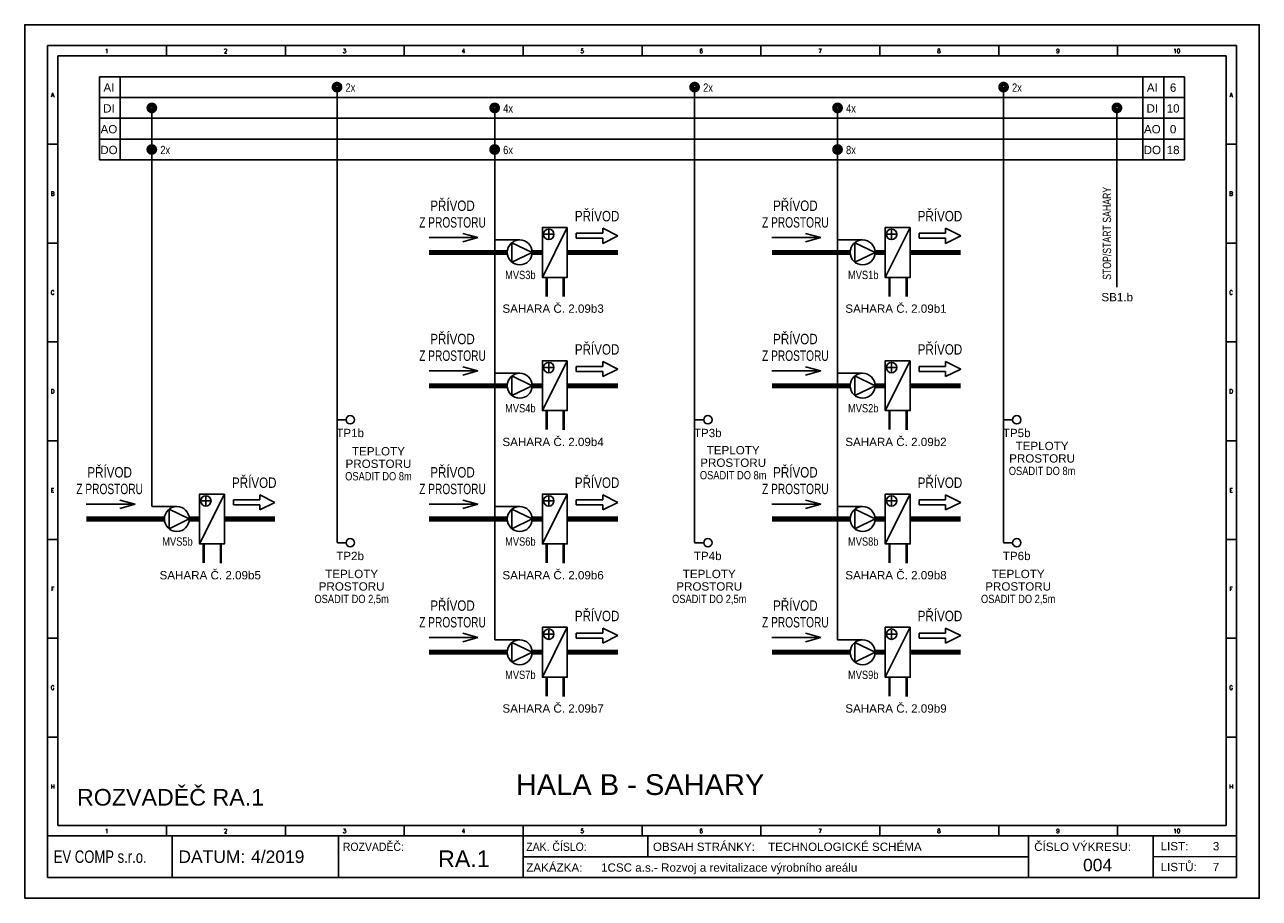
# Model space of a CAD drawing. Header units: millimetres. Extents: x -29085 to 3627694, y -159961 to 2281735.
# Tile 2 of 229: x 3955 to 33655, y -150729 to -129729. Entities that reach past the tile are written whole.
import ezdxf
from ezdxf.enums import TextEntityAlignment as Align

# ---------------------------------------------------------------- set-up
doc = ezdxf.new("R2010")
doc.units = ezdxf.units.MM
doc.linetypes.add('ČÁRKOVANÁ2', pattern=[0.375, 0.25, -0.125])
for name, color, linetype in [('Přístroje MaR', 1, 'Continuous'), ('Přístroje VZT', 5, 'Continuous'), ('Výkres', 4, 'Continuous')]:
    doc.layers.add(name, color=color, linetype=linetype)
doc.layers.add('Výkres netisk', color=7, linetype='Continuous', plot=False)
doc.styles.add('ROMANS', font='romans.shx', dxfattribs={"width": 0.8})
doc.styles.get("Standard").update_dxf_attribs({"font": 'arial.ttf'})

msp = doc.modelspace()

# ---------------------------------------------------------------- linework, layer by layer
at = {"layer": 'Přístroje MaR', "linetype": 'ČÁRKOVANÁ2'}
for p, q in [((11468.1, -142180.5, 46689), (11468.1, -131230.6, 46689)), ((20070.4, -142180.5, 46689), (20070.4, -131230.6, 46689)), ((27502, -142180.5, 46689), (27502, -131230.6, 46689)), ((7012.3, -141311, 31126), (7012.3, -131727.2, 31126)), ((15260.4, -144515.1, 31126), (15260.4, -131727.2, 31126)), ((23508.5, -144515.1, 31126), (23508.5, -131727.2, 31126)), ((30229.4, -136041.4, 31126), (30229.4, -131724.2, 31126)), ((15260.4, -134902.8, 31126), (15862.4, -134902.8, 31126)), ((23508.5, -134902.8, 31126), (24110.5, -134902.8, 31126)), ((15260.4, -138106.9, 31126), (15862.4, -138106.9, 31126)), ((23508.5, -138106.9, 31126), (24110.5, -138106.9, 31126)), ((11468.1, -139224.9, 46689), (11686.3, -139224.9, 46689)), ((20070.4, -139224.9, 46689), (20288.7, -139224.9, 46689)), ((27502, -139224.9, 46689), (27720.3, -139224.9, 46689)), ((7012.3, -141311, 31126), (7614.3, -141311, 31126)), ((15260.4, -141311, 31126), (15862.4, -141311, 31126)), ((23508.5, -141311, 31126), (24110.5, -141311, 31126)), ((11468.1, -142180.5, 46689), (11686.3, -142180.5, 46689)), ((20070.4, -142180.5, 46689), (20288.7, -142180.5, 46689)), ((27502, -142180.5, 46689), (27720.3, -142180.5, 46689)), ((15260.4, -144515.1, 31126), (15862.4, -144515.1, 31126)), ((23508.5, -144515.1, 31126), (24110.5, -144515.1, 31126))]:
    msp.add_line(p, q, dxfattribs=at)
at = {"layer": 'Přístroje MaR'}
for points, elevation in [([(11394.7, -131229, 112.4, 112.4, 1), (11541.4, -131229, 112.4, 112.4, 1)], 46689), ([(19997.1, -131229, 112.4, 112.4, 1), (20143.8, -131229, 112.4, 112.4, 1)], 46689), ([(27428.7, -131229, 112.4, 112.4, 1), (27575.4, -131229, 112.4, 112.4, 1)], 46689), ([(6939, -131729, 112.4, 112.4, 1), (7085.7, -131729, 112.4, 112.4, 1)], 31126), ([(15187.1, -131729, 112.4, 112.4, 1), (15333.8, -131729, 112.4, 112.4, 1)], 31126), ([(23435.2, -131729, 112.4, 112.4, 1), (23581.9, -131729, 112.4, 112.4, 1)], 31126), ([(30156, -131729, 112.4, 112.4, 1), (30302.7, -131729, 112.4, 112.4, 1)], 31126), ([(6939, -132729, 112.4, 112.4, 1), (7085.7, -132729, 112.4, 112.4, 1)], 31126), ([(15187.1, -132729, 112.4, 112.4, 1), (15333.8, -132729, 112.4, 112.4, 1)], 31126), ([(23435.2, -132729, 112.4, 112.4, 1), (23581.9, -132729, 112.4, 112.4, 1)], 31126)]:
    msp.add_lwpolyline(points, format="xyseb", close=True, dxfattribs=dict(at, elevation=elevation))
for centre in [(11786.3, -139224.9, 46689), (20388.7, -139224.9, 46689), (27820.3, -139224.9, 46689), (11786.3, -142180.5, 46689), (20388.7, -142180.5, 46689), (27820.3, -142180.5, 46689)]:
    msp.add_circle(centre, 100, dxfattribs=at)
at = {"layer": 'Přístroje VZT'}
for p, q in [((14492.9, -134747, 31126), (14857.4, -134848.2, 31126)), ((17007.9, -134602.8, 31126), (16407.9, -135802.8, 31126)), ((16460.8, -134767.9, 31126), (16660.8, -134767.9, 31126)), ((16560.8, -134867.9, 31126), (16560.8, -134667.9, 31126)), ((17223.5, -134742.1, 31126), (17223.5, -134863.6, 31126)), ((17223.5, -134742.1, 31126), (17859, -134742.1, 31126)), ((17859, -134620.6, 31126), (17859, -134742.1, 31126)), ((17859, -134620.6, 31126), (18223.5, -134802.8, 31126)), ((18223.5, -134802.8, 31126), (17859, -134985.1, 31126)), ((22741, -134747, 31126), (23105.5, -134848.2, 31126)), ((25256, -134602.8, 31126), (24656, -135802.8, 31126)), ((24708.9, -134767.9, 31126), (24908.9, -134767.9, 31126)), ((24808.9, -134867.9, 31126), (24808.9, -134667.9, 31126)), ((25471.6, -134742.1, 31126), (25471.6, -134863.6, 31126)), ((25471.6, -134742.1, 31126), (26107.1, -134742.1, 31126)), ((26107.1, -134620.6, 31126), (26107.1, -134742.1, 31126)), ((26107.1, -134620.6, 31126), (26471.6, -134802.8, 31126)), ((26471.6, -134802.8, 31126), (26107.1, -134985.1, 31126)), ((13682.9, -134848.2, 31126), (14857.4, -134848.2, 31126)), ((14492.9, -134949.5, 31126), (14857.4, -134848.2, 31126)), ((15674.7, -134968.8, 31126), (15674.7, -135436.8, 31126)), ((16162.4, -135202.8, 31126), (15674.7, -134968.8, 31126)), ((17223.5, -134863.6, 31126), (17859, -134863.6, 31126)), ((17859, -134863.6, 31126), (17859, -134985.1, 31126)), ((21931, -134848.2, 31126), (23105.5, -134848.2, 31126)), ((22741, -134949.5, 31126), (23105.5, -134848.2, 31126)), ((23922.8, -134968.8, 31126), (23922.8, -135436.8, 31126)), ((24410.5, -135202.8, 31126), (23922.8, -134968.8, 31126)), ((25471.6, -134863.6, 31126), (26107.1, -134863.6, 31126)), ((26107.1, -134863.6, 31126), (26107.1, -134985.1, 31126)), ((16162.4, -135202.8, 31126), (15674.7, -135436.8, 31126)), ((24410.5, -135202.8, 31126), (23922.8, -135436.8, 31126)), ((17007.9, -137806.9, 31126), (16407.9, -139006.9, 31126)), ((25256, -137806.9, 31126), (24656, -139006.9, 31126)), ((13682.9, -138052.3, 31126), (14857.4, -138052.3, 31126)), ((14492.9, -137951.1, 31126), (14857.4, -138052.3, 31126)), ((14492.9, -138153.6, 31126), (14857.4, -138052.3, 31126)), ((16460.8, -137971.9, 31126), (16660.8, -137971.9, 31126)), ((16560.8, -138071.9, 31126), (16560.8, -137871.9, 31126)), ((17223.5, -137946.2, 31126), (17223.5, -138067.7, 31126)), ((17223.5, -137946.2, 31126), (17859, -137946.2, 31126)), ((17223.5, -138067.7, 31126), (17859, -138067.7, 31126)), ((17859, -137824.7, 31126), (17859, -137946.2, 31126)), ((17859, -137824.7, 31126), (18223.5, -138006.9, 31126)), ((18223.5, -138006.9, 31126), (17859, -138189.2, 31126)), ((17859, -138067.7, 31126), (17859, -138189.2, 31126)), ((21931, -138052.3, 31126), (23105.5, -138052.3, 31126)), ((22741, -137951.1, 31126), (23105.5, -138052.3, 31126)), ((22741, -138153.6, 31126), (23105.5, -138052.3, 31126)), ((24708.9, -137971.9, 31126), (24908.9, -137971.9, 31126)), ((24808.9, -138071.9, 31126), (24808.9, -137871.9, 31126)), ((25471.6, -137946.2, 31126), (25471.6, -138067.7, 31126)), ((25471.6, -137946.2, 31126), (26107.1, -137946.2, 31126)), ((25471.6, -138067.7, 31126), (26107.1, -138067.7, 31126)), ((26107.1, -137824.7, 31126), (26107.1, -137946.2, 31126)), ((26107.1, -137824.7, 31126), (26471.6, -138006.9, 31126)), ((26471.6, -138006.9, 31126), (26107.1, -138189.2, 31126)), ((26107.1, -138067.7, 31126), (26107.1, -138189.2, 31126)), ((15674.7, -138172.9, 31126), (15674.7, -138640.9, 31126)), ((16162.4, -138406.9, 31126), (15674.7, -138172.9, 31126)), ((23922.8, -138172.9, 31126), (23922.8, -138640.9, 31126)), ((24410.5, -138406.9, 31126), (23922.8, -138172.9, 31126)), ((16162.4, -138406.9, 31126), (15674.7, -138640.9, 31126)), ((24410.5, -138406.9, 31126), (23922.8, -138640.9, 31126)), ((8759.8, -141011, 31126), (8159.8, -142211, 31126)), ((9610.9, -141028.7, 31126), (9610.9, -141150.2, 31126)), ((9610.9, -141028.7, 31126), (9975.4, -141211, 31126)), ((17007.9, -141011, 31126), (16407.9, -142211, 31126)), ((17859, -141028.7, 31126), (17859, -141150.2, 31126)), ((17859, -141028.7, 31126), (18223.5, -141211, 31126)), ((25256, -141011, 31126), (24656, -142211, 31126)), ((26107.1, -141028.7, 31126), (26107.1, -141150.2, 31126)), ((26107.1, -141028.7, 31126), (26471.6, -141211, 31126)), ((5434.8, -141256.4, 31126), (6609.3, -141256.4, 31126)), ((6244.8, -141155.1, 31126), (6609.3, -141256.4, 31126)), ((6244.8, -141357.6, 31126), (6609.3, -141256.4, 31126)), ((8212.7, -141176, 31126), (8412.7, -141176, 31126)), ((8312.7, -141276, 31126), (8312.7, -141076, 31126)), ((8975.4, -141150.2, 31126), (8975.4, -141271.7, 31126)), ((8975.4, -141150.2, 31126), (9610.9, -141150.2, 31126)), ((8975.4, -141271.7, 31126), (9610.9, -141271.7, 31126)), ((9975.4, -141211, 31126), (9610.9, -141393.2, 31126)), ((9610.9, -141271.7, 31126), (9610.9, -141393.2, 31126)), ((13682.9, -141256.4, 31126), (14857.4, -141256.4, 31126)), ((14492.9, -141155.1, 31126), (14857.4, -141256.4, 31126)), ((14492.9, -141357.6, 31126), (14857.4, -141256.4, 31126)), ((16460.8, -141176, 31126), (16660.8, -141176, 31126)), ((16560.8, -141276, 31126), (16560.8, -141076, 31126)), ((17223.5, -141150.2, 31126), (17223.5, -141271.7, 31126)), ((17223.5, -141150.2, 31126), (17859, -141150.2, 31126)), ((17223.5, -141271.7, 31126), (17859, -141271.7, 31126)), ((18223.5, -141211, 31126), (17859, -141393.2, 31126)), ((17859, -141271.7, 31126), (17859, -141393.2, 31126)), ((21931, -141256.4, 31126), (23105.5, -141256.4, 31126)), ((22741, -141155.1, 31126), (23105.5, -141256.4, 31126)), ((22741, -141357.6, 31126), (23105.5, -141256.4, 31126)), ((24708.9, -141176, 31126), (24908.9, -141176, 31126)), ((24808.9, -141276, 31126), (24808.9, -141076, 31126)), ((25471.6, -141150.2, 31126), (25471.6, -141271.7, 31126)), ((25471.6, -141150.2, 31126), (26107.1, -141150.2, 31126)), ((25471.6, -141271.7, 31126), (26107.1, -141271.7, 31126)), ((26471.6, -141211, 31126), (26107.1, -141393.2, 31126)), ((26107.1, -141271.7, 31126), (26107.1, -141393.2, 31126)), ((7426.6, -141377, 31126), (7426.6, -141845, 31126)), ((7914.3, -141611, 31126), (7426.6, -141377, 31126)), ((7914.3, -141611, 31126), (7426.6, -141845, 31126)), ((15674.7, -141377, 31126), (15674.7, -141845, 31126)), ((16162.4, -141611, 31126), (15674.7, -141377, 31126)), ((16162.4, -141611, 31126), (15674.7, -141845, 31126)), ((23922.8, -141377, 31126), (23922.8, -141845, 31126)), ((24410.5, -141611, 31126), (23922.8, -141377, 31126)), ((24410.5, -141611, 31126), (23922.8, -141845, 31126)), ((17007.9, -144215.1, 31126), (16407.9, -145415.1, 31126)), ((16560.8, -144480.1, 31126), (16560.8, -144280.1, 31126)), ((17859, -144232.8, 31126), (17859, -144354.3, 31126)), ((17859, -144232.8, 31126), (18223.5, -144415.1, 31126)), ((25256, -144215.1, 31126), (24656, -145415.1, 31126)), ((24808.9, -144480.1, 31126), (24808.9, -144280.1, 31126)), ((26107.1, -144232.8, 31126), (26107.1, -144354.3, 31126)), ((26107.1, -144232.8, 31126), (26471.6, -144415.1, 31126)), ((13682.9, -144460.5, 31126), (14857.4, -144460.5, 31126)), ((14492.9, -144359.2, 31126), (14857.4, -144460.5, 31126)), ((14492.9, -144561.7, 31126), (14857.4, -144460.5, 31126)), ((15674.7, -144581.1, 31126), (15674.7, -145049.1, 31126)), ((16162.4, -144815.1, 31126), (15674.7, -144581.1, 31126)), ((16460.8, -144380.1, 31126), (16660.8, -144380.1, 31126)), ((17223.5, -144354.3, 31126), (17223.5, -144475.8, 31126)), ((17223.5, -144354.3, 31126), (17859, -144354.3, 31126)), ((17223.5, -144475.8, 31126), (17859, -144475.8, 31126)), ((18223.5, -144415.1, 31126), (17859, -144597.3, 31126)), ((17859, -144475.8, 31126), (17859, -144597.3, 31126)), ((21931, -144460.5, 31126), (23105.5, -144460.5, 31126)), ((22741, -144359.2, 31126), (23105.5, -144460.5, 31126)), ((22741, -144561.7, 31126), (23105.5, -144460.5, 31126)), ((23922.8, -144581.1, 31126), (23922.8, -145049.1, 31126)), ((24410.5, -144815.1, 31126), (23922.8, -144581.1, 31126)), ((24708.9, -144380.1, 31126), (24908.9, -144380.1, 31126)), ((25471.6, -144354.3, 31126), (25471.6, -144475.8, 31126)), ((25471.6, -144354.3, 31126), (26107.1, -144354.3, 31126)), ((25471.6, -144475.8, 31126), (26107.1, -144475.8, 31126)), ((26471.6, -144415.1, 31126), (26107.1, -144597.3, 31126)), ((26107.1, -144475.8, 31126), (26107.1, -144597.3, 31126)), ((16162.4, -144815.1, 31126), (15674.7, -145049.1, 31126)), ((24410.5, -144815.1, 31126), (23922.8, -145049.1, 31126))]:
    msp.add_line(p, q, dxfattribs=at)
at = {"layer": 'Přístroje VZT', "elevation": 31126}
for points in [[(17007.9, -134602.8), (16407.9, -134602.8), (16407.9, -135802.8), (17007.9, -135802.8)], [(25256, -134602.8), (24656, -134602.8), (24656, -135802.8), (25256, -135802.8)], [(17007.9, -137806.9), (16407.9, -137806.9), (16407.9, -139006.9), (17007.9, -139006.9)], [(25256, -137806.9), (24656, -137806.9), (24656, -139006.9), (25256, -139006.9)], [(8759.8, -141011), (8159.8, -141011), (8159.8, -142211), (8759.8, -142211)], [(17007.9, -141011), (16407.9, -141011), (16407.9, -142211), (17007.9, -142211)], [(25256, -141011), (24656, -141011), (24656, -142211), (25256, -142211)], [(17007.9, -144215.1), (16407.9, -144215.1), (16407.9, -145415.1), (17007.9, -145415.1)], [(25256, -144215.1), (24656, -144215.1), (24656, -145415.1), (25256, -145415.1)]]:
    msp.add_lwpolyline(points, close=True, dxfattribs=at)
for points in [[(15562.4, -135202.8, 121.5, 121.5, 0), (13682.9, -135202.8, 0, 0, 0)], [(16407.9, -135202.8, 121.5, 121.5, 0), (16162.4, -135202.8, 0, 0, 0)], [(18223.5, -135202.8, 121.5, 121.5, 0), (17007.9, -135202.8, 0, 0, 0)], [(23810.5, -135202.8, 121.5, 121.5, 0), (21931, -135202.8, 0, 0, 0)], [(24656, -135202.8, 121.5, 121.5, 0), (24410.5, -135202.8, 0, 0, 0)], [(26471.6, -135202.8, 121.5, 121.5, 0), (25256, -135202.8, 0, 0, 0)], [(15562.4, -138406.9, 121.5, 121.5, 0), (13682.9, -138406.9, 0, 0, 0)], [(16407.9, -138406.9, 121.5, 121.5, 0), (16162.4, -138406.9, 0, 0, 0)], [(18223.5, -138406.9, 121.5, 121.5, 0), (17007.9, -138406.9, 0, 0, 0)], [(23810.5, -138406.9, 121.5, 121.5, 0), (21931, -138406.9, 0, 0, 0)], [(24656, -138406.9, 121.5, 121.5, 0), (24410.5, -138406.9, 0, 0, 0)], [(26471.6, -138406.9, 121.5, 121.5, 0), (25256, -138406.9, 0, 0, 0)], [(7314.3, -141611, 121.5, 121.5, 0), (5434.8, -141611, 0, 0, 0)], [(8159.8, -141611, 121.5, 121.5, 0), (7914.3, -141611, 0, 0, 0)], [(9975.4, -141611, 121.5, 121.5, 0), (8759.8, -141611, 0, 0, 0)], [(15562.4, -141611, 121.5, 121.5, 0), (13682.9, -141611, 0, 0, 0)], [(16407.9, -141611, 121.5, 121.5, 0), (16162.4, -141611, 0, 0, 0)], [(18223.5, -141611, 121.5, 121.5, 0), (17007.9, -141611, 0, 0, 0)], [(23810.5, -141611, 121.5, 121.5, 0), (21931, -141611, 0, 0, 0)], [(24656, -141611, 121.5, 121.5, 0), (24410.5, -141611, 0, 0, 0)], [(26471.6, -141611, 121.5, 121.5, 0), (25256, -141611, 0, 0, 0)], [(15562.4, -144815.1, 121.5, 121.5, 0), (13682.9, -144815.1, 0, 0, 0)], [(16407.9, -144815.1, 121.5, 121.5, 0), (16162.4, -144815.1, 0, 0, 0)], [(18223.5, -144815.1, 121.5, 121.5, 0), (17007.9, -144815.1, 0, 0, 0)], [(23810.5, -144815.1, 121.5, 121.5, 0), (21931, -144815.1, 0, 0, 0)], [(24656, -144815.1, 121.5, 121.5, 0), (24410.5, -144815.1, 0, 0, 0)], [(26471.6, -144815.1, 121.5, 121.5, 0), (25256, -144815.1, 0, 0, 0)]]:
    msp.add_lwpolyline(points, format="xyseb", dxfattribs=at)
at = {"layer": 'Přístroje VZT', "linetype": 'ČÁRKOVANÁ2', "lineweight": 0, "elevation": 31126}
for points in [[(16509.9, -136263.2, 60, 60, 0), (16509.9, -135802.8, 0, 0, 0)], [(24758, -136263.2, 60, 60, 0), (24758, -135802.8, 0, 0, 0)], [(16509.9, -139467.3, 60, 60, 0), (16509.9, -139006.9, 0, 0, 0)], [(24758, -139467.3, 60, 60, 0), (24758, -139006.9, 0, 0, 0)], [(8261.8, -142671.4, 60, 60, 0), (8261.8, -142211, 0, 0, 0)], [(16509.9, -142671.4, 60, 60, 0), (16509.9, -142211, 0, 0, 0)], [(24758, -142671.4, 60, 60, 0), (24758, -142211, 0, 0, 0)], [(16509.9, -145875.4, 60, 60, 0), (16509.9, -145415.1, 0, 0, 0)], [(24758, -145875.4, 60, 60, 0), (24758, -145415.1, 0, 0, 0)]]:
    msp.add_lwpolyline(points, format="xyseb", dxfattribs=at)
at = {"layer": 'Přístroje VZT', "linetype": 'Continuous', "lineweight": 0, "elevation": 31126}
for points in [[(16922, -136267.8, 60, 60, 0), (16922, -135802.8, 0, 0, 0)], [(25170.1, -136267.8, 60, 60, 0), (25170.1, -135802.8, 0, 0, 0)], [(16922, -139471.9, 60, 60, 0), (16922, -139006.9, 0, 0, 0)], [(25170.1, -139471.9, 60, 60, 0), (25170.1, -139006.9, 0, 0, 0)], [(8673.9, -142676, 60, 60, 0), (8673.9, -142211, 0, 0, 0)], [(16922, -142676, 60, 60, 0), (16922, -142211, 0, 0, 0)], [(25170.1, -142676, 60, 60, 0), (25170.1, -142211, 0, 0, 0)], [(16922, -145880.1, 60, 60, 0), (16922, -145415.1, 0, 0, 0)], [(25170.1, -145880.1, 60, 60, 0), (25170.1, -145415.1, 0, 0, 0)]]:
    msp.add_lwpolyline(points, format="xyseb", dxfattribs=at)
at = {"layer": 'Přístroje VZT'}
for centre, radius in [((16560.8, -134767.9, 31126), 125), ((24808.9, -134767.9, 31126), 125), ((15862.4, -135202.8, 31126), 300), ((24110.5, -135202.8, 31126), 300), ((16560.8, -137971.9, 31126), 125), ((24808.9, -137971.9, 31126), 125), ((15862.4, -138406.9, 31126), 300), ((24110.5, -138406.9, 31126), 300), ((8312.7, -141176, 31126), 125), ((16560.8, -141176, 31126), 125), ((24808.9, -141176, 31126), 125), ((7614.3, -141611, 31126), 300), ((15862.4, -141611, 31126), 300), ((24110.5, -141611, 31126), 300), ((16560.8, -144380.1, 31126), 125), ((24808.9, -144380.1, 31126), 125), ((15862.4, -144815.1, 31126), 300), ((24110.5, -144815.1, 31126), 300)]:
    msp.add_circle(centre, radius, dxfattribs=at)
at = {"layer": 'Výkres'}
for p, q in [((4504.6, -130229, 31126), (7364.6, -130229, 31126)), ((4504.6, -130229, 31126), (4504.6, -132604, 31126)), ((4504.6, -130229, 31126), (4504.6, -133089, 31126)), ((4504.6, -130229, 31126), (4504.6, -130729, 31126)), ((4504.6, -130229, 31126), (5004.6, -130229, 31126)), ((7364.6, -130229, 31126), (10224.6, -130229, 31126)), ((7364.6, -130229, 31126), (7364.6, -130479, 31126)), ((10224.6, -130229, 31126), (10224.6, -130479, 31126)), ((13084.6, -130229, 31126), (13084.6, -130479, 31126)), ((15944.6, -130229, 31126), (15944.6, -130479, 31126)), ((18804.6, -130229, 31126), (18804.6, -130479, 31126)), ((21664.6, -130229, 31126), (21664.6, -130479, 31126)), ((24524.6, -130229, 31126), (24524.6, -130479, 31126)), ((27384.6, -130229, 31126), (27384.6, -130479, 31126)), ((30244.6, -130229, 31126), (30244.6, -130479, 31126)), ((33104.6, -130229, 31126), (32604.6, -130229, 31126)), ((4754.6, -130479, 31126), (32854.6, -130479, 31126)), ((4754.6, -130479, 31126), (4754.6, -148979, 31126)), ((32854.6, -130479, 31126), (32854.6, -148979, 31126)), ((5754.6, -130979, 31126), (31854.6, -130979, 31126)), ((5754.6, -132979, 31126), (5754.6, -130979, 31126)), ((6254.6, -132979, 31126), (6254.6, -130979, 31126)), ((30854.6, -130979, 31126), (30854.6, -132979, 31126)), ((31354.6, -130979, 31126), (31354.6, -132979, 31126)), ((31854.6, -130979, 31126), (31854.6, -130979, 31126)), ((31854.6, -130979, 31126), (31854.6, -132979, 31126)), ((5754.6, -131479, 31126), (31854.6, -131479, 31126)), ((5754.6, -131979, 31126), (31854.6, -131979, 31126)), ((4504.6, -132604, 31126), (4754.6, -132604, 31126)), ((5754.6, -132479, 31126), (31854.6, -132479, 31126)), ((32854.6, -132604, 31126), (33104.6, -132604, 31126)), ((5754.6, -132979, 31126), (31854.6, -132979, 31126)), ((4504.6, -134979, 31126), (4754.6, -134979, 31126)), ((32854.6, -134979, 31126), (33104.6, -134979, 31126)), ((4504.6, -137354, 31126), (4754.6, -137354, 31126)), ((32854.6, -137354, 31126), (33104.6, -137354, 31126)), ((4504.6, -139729, 31126), (4754.6, -139729, 31126)), ((32854.6, -139729, 31126), (33104.6, -139729, 31126)), ((4504.6, -142104, 31126), (4754.6, -142104, 31126)), ((32854.6, -142104, 31126), (33104.6, -142104, 31126)), ((4504.6, -144479, 31126), (4754.6, -144479, 31126)), ((32854.6, -144479, 31126), (33104.6, -144479, 31126)), ((32854.6, -144479, 31126), (33104.6, -144479, 31126)), ((4504.6, -149229, 31126), (4504.6, -145429, 31126)), ((4504.6, -149229, 31126), (4504.6, -145429, 31126)), ((4504.6, -146854, 31126), (4754.6, -146854, 31126)), ((32854.6, -146854, 31126), (33104.6, -146854, 31126)), ((32854.6, -148979, 31126), (4754.6, -148979, 31126)), ((7364.6, -148979, 31126), (7364.6, -149229, 31126)), ((10224.6, -148979, 31126), (10224.6, -149229, 31126)), ((13084.6, -148979, 31126), (13084.6, -149229, 31126)), ((15944.6, -148979, 31126), (15944.6, -149229, 31126)), ((18804.6, -148979, 31126), (18804.6, -149229, 31126)), ((21664.6, -148979, 31126), (21664.6, -149229, 31126)), ((24524.6, -148979, 31126), (24524.6, -149229, 31126)), ((27384.6, -148979, 31126), (27384.6, -149229, 31126)), ((30244.6, -148979, 31126), (30244.6, -149229, 31126)), ((4504.6, -149229, 31126), (33104.6, -149229, 31126)), ((4504.6, -149229, 31126), (8079.6, -149229, 31126)), ((7504.6, -150229, 31126), (7504.6, -149229, 31126)), ((11504.6, -150229, 31126), (11504.6, -149229, 31126)), ((15944.6, -150229, 31126), (15944.6, -149229, 31126)), ((18944.6, -149729, 31126), (18944.6, -149229, 31126)), ((28104.6, -150229, 31126), (28104.6, -149229, 31126)), ((31104.6, -150229, 31126), (31104.6, -149229, 31126)), ((28104.6, -149729, 31126), (15944.6, -149729, 31126)), ((31104.6, -149729, 31126), (33104.6, -149727.5, 31126))]:
    msp.add_line(p, q, dxfattribs=at)
at = {"layer": 'Výkres', "elevation": 31126}
msp.add_lwpolyline([(33104.6, -150229), (4504.6, -150229), (4504.6, -130229), (33104.6, -130229), (33104.6, -150229)], close=True, dxfattribs=at)
at = {"layer": 'Výkres netisk', "color": 7, "elevation": 31126}
msp.add_lwpolyline([(3954.6, -150729), (33654.6, -150729), (33654.6, -129729), (3954.6, -129729)], close=True, dxfattribs=at)

# ---------------------------------------------------------------- texts
at = {"layer": 'Přístroje MaR', "width": 0.75}
msp.add_text('STOP/START SAHARY', height=200, rotation=90, dxfattribs=at).set_placement((30089.1, -135862.3, 31126))
at = {"layer": 'Přístroje MaR', "width": 0.8}
for s, p in [('MVS3b', (15878.4, -135844.4, 31126)), ('MVS1b', (24126.5, -135844.4, 31126)), ('MVS4b', (15878.4, -139048.5, 31126)), ('MVS2b', (24126.5, -139048.5, 31126)), ('OSADIT DO 8m', (12464.6, -140683.2, 31126)), ('OSADIT DO 8m', (20997.6, -140657.6, 31126)), ('OSADIT DO 8m', (28428.7, -140555.1, 31126)), ('MVS5b', (7630.3, -142252.6, 31126)), ('MVS6b', (15878.4, -142252.6, 31126)), ('MVS8b', (24126.5, -142252.6, 31126)), ('OSADIT DO 2,5m', (11819.2, -143632.2, 31126)), ('OSADIT DO 2,5m', (20421.6, -143632.2, 31126)), ('OSADIT DO 2,5m', (27853.2, -143632.2, 31126)), ('MVS7b', (15878.4, -145456.7, 31126)), ('MVS9b', (24126.5, -145456.7, 31126))]:
    msp.add_text(s, height=200, dxfattribs=at).set_placement(p, align=Align.CENTER)
at = {"layer": 'Přístroje MaR'}
for s, p in [('SB1.b', (30236.9, -136378, 31126)), ('TP1b', (11783.7, -139643.7, 46689)), ('TP3b', (20386.1, -139643.7, 46689)), ('TP5b', (27817.6, -139643.7, 46689)), ('TEPLOTY', (12464.6, -140083.2, 31126)), ('TEPLOTY', (20997.6, -140057.6, 31126)), ('TEPLOTY', (28428.7, -139955.1, 31126)), ('PROSTORU', (12464.6, -140383.2, 31126)), ('PROSTORU', (20997.6, -140357.6, 31126)), ('PROSTORU', (28428.7, -140255.1, 31126)), ('TP2b', (11783.7, -142599.2, 46689)), ('TP4b', (20386.1, -142599.2, 46689)), ('TP6b', (27817.6, -142599.2, 46689)), ('TEPLOTY', (11819.2, -143032.2, 31126)), ('TEPLOTY', (20421.6, -143032.2, 31126)), ('TEPLOTY', (27853.2, -143032.2, 31126)), ('PROSTORU', (11819.2, -143332.2, 31126)), ('PROSTORU', (20421.6, -143332.2, 31126)), ('PROSTORU', (27853.2, -143332.2, 31126))]:
    msp.add_text(s, height=200, dxfattribs=at).set_placement(p, align=Align.CENTER)
for s, p in [('SAHARA Č. 2.09b3', (17885, -136654.2, 31126)), ('SAHARA Č. 2.09b1', (26133.1, -136654.2, 31126)), ('SAHARA Č. 2.09b4', (17885, -139858.3, 31126)), ('SAHARA Č. 2.09b2', (26133.1, -139858.3, 31126)), ('SAHARA Č. 2.09b5', (9636.9, -143062.4, 31126)), ('SAHARA Č. 2.09b6', (17885, -143062.4, 31126)), ('SAHARA Č. 2.09b8', (26133.1, -143062.4, 31126)), ('SAHARA Č. 2.09b7', (17885, -146266.4, 31126)), ('SAHARA Č. 2.09b9', (26133.1, -146266.4, 31126))]:
    msp.add_text(s, height=200, dxfattribs=at).set_placement(p, align=Align.RIGHT)
at = {"layer": 'Přístroje VZT'}
for s, width, p in [('PŘÍVOD', 0.8, (14246.2, -134205.7, 31126)), ('PŘÍVOD', 0.8, (14246.2, -134205.7, 31126)), ('PŘÍVOD', 0.8, (22494.3, -134205.7, 31126)), ('PŘÍVOD', 0.8, (22494.3, -134205.7, 31126)), ('PŘÍVOD', 0.8, (17724.6, -134455.3, 31126)), ('PŘÍVOD', 0.8, (25972.7, -134455.3, 31126)), ('Z PROSTORU', 0.7, (14246.2, -134605.7, 31126)), ('Z PROSTORU', 0.7, (22494.3, -134605.7, 31126)), ('PŘÍVOD', 0.8, (14246.2, -137409.8, 31126)), ('PŘÍVOD', 0.8, (14246.2, -137409.8, 31126)), ('PŘÍVOD', 0.8, (22494.3, -137409.8, 31126)), ('PŘÍVOD', 0.8, (22494.3, -137409.8, 31126)), ('PŘÍVOD', 0.8, (17724.6, -137659.4, 31126)), ('PŘÍVOD', 0.8, (25972.7, -137659.4, 31126)), ('Z PROSTORU', 0.7, (14246.2, -137809.8, 31126)), ('Z PROSTORU', 0.7, (22494.3, -137809.8, 31126)), ('PŘÍVOD', 0.8, (5998.1, -140613.9, 31126)), ('PŘÍVOD', 0.8, (5998.1, -140613.9, 31126)), ('PŘÍVOD', 0.8, (14246.2, -140613.9, 31126)), ('PŘÍVOD', 0.8, (14246.2, -140613.9, 31126)), ('PŘÍVOD', 0.8, (22494.3, -140613.9, 31126)), ('PŘÍVOD', 0.8, (22494.3, -140613.9, 31126)), ('Z PROSTORU', 0.7, (5998.1, -141013.9, 31126)), ('PŘÍVOD', 0.8, (9476.5, -140863.5, 31126)), ('Z PROSTORU', 0.7, (14246.2, -141013.9, 31126)), ('PŘÍVOD', 0.8, (17724.6, -140863.5, 31126)), ('Z PROSTORU', 0.7, (22494.3, -141013.9, 31126)), ('PŘÍVOD', 0.8, (25972.7, -140863.5, 31126)), ('PŘÍVOD', 0.8, (14246.2, -143818, 31126)), ('PŘÍVOD', 0.8, (14246.2, -143818, 31126)), ('PŘÍVOD', 0.8, (17724.6, -144067.6, 31126)), ('PŘÍVOD', 0.8, (22494.3, -143818, 31126)), ('PŘÍVOD', 0.8, (22494.3, -143818, 31126)), ('PŘÍVOD', 0.8, (25972.7, -144067.6, 31126)), ('Z PROSTORU', 0.7, (14246.2, -144218, 31126)), ('Z PROSTORU', 0.7, (22494.3, -144218, 31126))]:
    msp.add_text(s, height=250, dxfattribs=dict(at, width=width)).set_placement(p, align=Align.CENTER)
at = {"layer": 'Přístroje VZT', "color": 1}
msp.add_text('HALA B - SAHARY', height=500, dxfattribs=at).set_placement((18758.6, -148246.1, 31126), align=Align.CENTER)
at = {"layer": 'Výkres', "style": 'ROMANS'}
for s, p in [('1', (5927.2, -130409.8, 31126)), ('2', (8787.2, -130409.8, 31126)), ('3', (11647.2, -130409.8, 31126)), ('4', (14507.2, -130409.8, 31126)), ('5', (17367.2, -130409.8, 31126)), ('6', (20227.2, -130409.8, 31126)), ('7', (23087.2, -130409.8, 31126)), ('8', (25947.2, -130409.8, 31126)), ('9', (28807.2, -130409.8, 31126)), ('10', (31667.2, -130409.8, 31126)), ('A', (4626.9, -131466.9, 31126)), ('A', (32976.9, -131466.9, 31126)), ('B', (4626.9, -133841.9, 31126)), ('B', (32976.9, -133841.9, 31126)), ('C', (4626.9, -136216.9, 31126)), ('C', (32976.9, -136216.9, 31126)), ('D', (4626.9, -138591.9, 31126)), ('D', (32976.9, -138591.9, 31126)), ('E', (4626.9, -140966.9, 31126)), ('E', (32976.9, -140966.9, 31126)), ('F', (4626.9, -143341.9, 31126)), ('F', (32976.9, -143341.9, 31126)), ('G', (4626.9, -145716.9, 31126)), ('G', (32976.9, -145716.9, 31126)), ('H', (4626.9, -148091.9, 31126)), ('H', (32976.9, -148091.9, 31126)), ('1', (5927.2, -149159.8, 31126)), ('2', (8787.2, -149159.8, 31126)), ('3', (11647.2, -149159.8, 31126)), ('4', (14507.2, -149159.8, 31126)), ('5', (17367.2, -149159.8, 31126)), ('6', (20227.2, -149159.8, 31126)), ('7', (23087.2, -149159.8, 31126)), ('8', (25947.2, -149159.8, 31126)), ('9', (28807.2, -149159.8, 31126)), ('10', (31667.2, -149159.8, 31126))]:
    msp.add_text(s, height=100, dxfattribs=at).set_placement(p, align=Align.CENTER)
at = {"layer": 'Výkres'}
for s, height, p in [('AI', 200, (5981.1, -131340.4, 31126)), ('AI', 200, (31081.1, -131340.4, 31126)), ('6', 200, (31581.1, -131340.4, 31126)), ('DI', 200, (5981.1, -131840.4, 31126)), ('DI', 200, (31081.1, -131840.4, 31126)), ('10', 200, (31581.1, -131840.4, 31126)), ('AO', 200, (5981.1, -132340.4, 31126)), ('AO', 200, (31081.1, -132340.4, 31126)), ('0', 200, (31581.1, -132340.4, 31126)), ('DO', 200, (5981.1, -132840.4, 31126)), ('DO', 200, (31081.1, -132840.4, 31126)), ('18', 200, (31581.1, -132840.4, 31126)), ('3', 200, (32614.5, -149576.8, 31126)), ('RA.1', 400, (14519.9, -149978.5, 31126)), ('004', 300, (29764.6, -150079.5, 31126)), ('7', 200, (32614.5, -150076.8, 31126))]:
    msp.add_text(s, height=height, dxfattribs=at).set_placement(p, align=Align.CENTER)
at = {"layer": 'Výkres', "width": 0.8}
for s, p in [('2x', (11790.7, -131340.4, 46689)), ('2x', (20393.1, -131340.4, 46689)), ('2x', (27824.7, -131340.4, 46689)), ('4x', (15583.1, -131840.4, 31126)), ('4x', (23831.2, -131840.4, 31126)), ('2x', (7335, -132840.4, 31126)), ('6x', (15583.1, -132840.4, 31126)), ('8x', (23831.2, -132840.4, 31126))]:
    msp.add_text(s, height=200, dxfattribs=at).set_placement(p, align=Align.CENTER)
at = {"layer": 'Výkres'}
for s, height, p in [('ROZVADĚČ RA.1', 400, (5212.4, -148501, 31126)), ('OBSAH STRÁNKY: ', 200, (19067.7, -149590.4, 31126)), ('TECHNOLOGICKÉ SCHÉMA', 200, (21837.9, -149590.4, 31126)), ('ČÍSLO VÝKRESU:', 200, (28239.5, -149590.4, 31126)), ('LIST:', 200, (31280.2, -149576.9, 31126)), ('DATUM:', 300, (7653.1, -149878.5, 31126)), ('4/2019', 300, (9401, -149878.5, 31126)), ('ZAKÁZKA:', 200, (16020.4, -150090.4, 31126)), ('1CSC a.s.- Rozvoj a revitalizace výrobního areálu', 200, (17819.7, -150090.4, 31126)), ('LISTŮ:', 200, (31280.2, -150076.9, 31126))]:
    msp.add_text(s, height=height, dxfattribs=at).set_placement(p)
for s, height, width, p in [('ROZVADĚČ:', 200, 0.9, (11608.8, -149590.4, 31126)), ('ZAK. ČÍSLO:', 200, 0.9, (16020.4, -149590.4, 31126)), ('EV COMP s.r.o.', 300, 0.75, (4653.1, -149878.5, 31126))]:
    msp.add_text(s, height=height, dxfattribs=dict(at, width=width)).set_placement(p)

doc.saveas('drawing.dxf')
